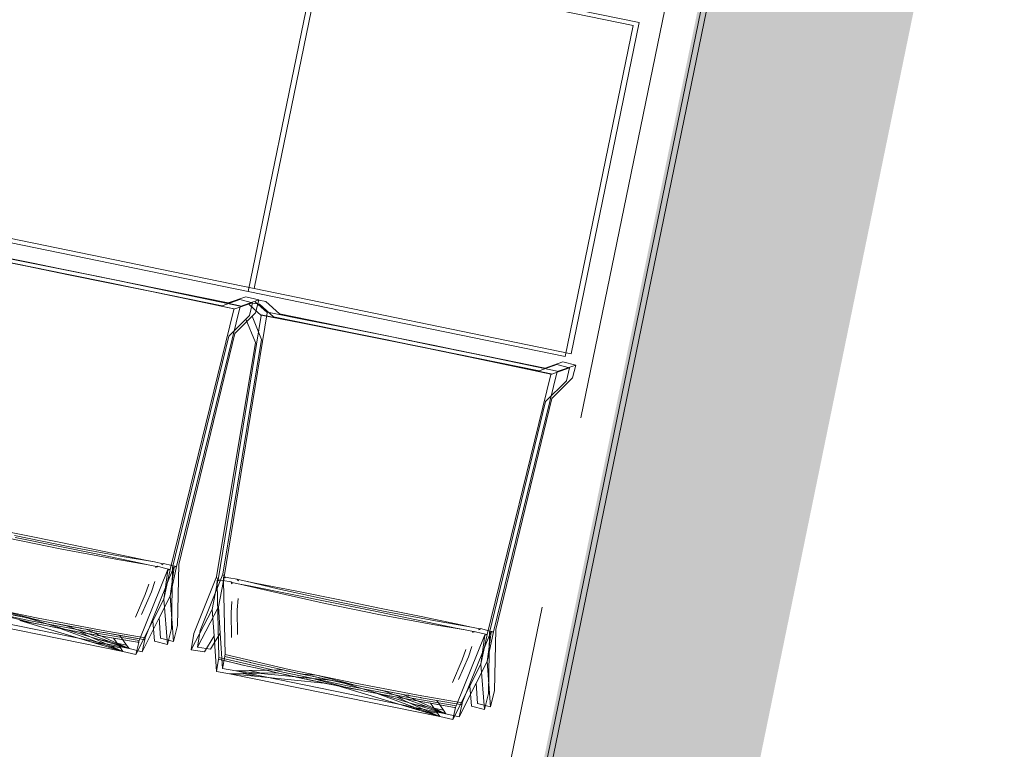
# Model space of a CAD drawing. Header units: metres. Extents: x -94 to 293, y -795 to -637.
# Tile 22 of 48: x 34.04 to 35.57, y -703.85 to -702.71. Entities that reach past the tile are written whole.
import ezdxf
from ezdxf.xclip import XClip

# ---------------------------------------------------------------- set-up
doc = ezdxf.new("R2010")
doc.units = ezdxf.units.M
doc.header["$MEASUREMENT"] = 0
doc.header["$XCLIPFRAME"] = 0
doc.linetypes.add('DASHED', pattern=[0.01905, 0.0127, -0.00635])
doc.linetypes.add('Przerywana długa', pattern=[1.3, 1, -0.3])
for name, color, linetype, lineweight in [('0_Nr_pióra__92', 7, 'Continuous', 13), ('Mapa Poniatowa - do zatwierdzenia (3)_39_0_Nr_pióra__1', 7, 'Continuous', 13), ('ODLEGŁOŚCI BEZPIECZNE OD LPG', 1, 'DASHED', 30), ('PZT - ogródek_Nr_pióra__101', 7, 'Continuous', 5), ('PZT - ogródek_Nr_pióra__161', 7, 'Continuous', 5), ('PZT_Nr_pióra__1', 7, 'Continuous', 13)]:
    doc.layers.add(name, color=color, linetype=linetype, lineweight=lineweight)
doc.layers.add('PZT MDCP', color=7, linetype='Continuous')
picture_1 = doc.add_image_def('image1.tif', size_in_pixel=(3509, 6496))

# ---------------------------------------------------------------- blocks, each defined once
blk = doc.blocks.new('Rysunek_1_39', base_point=(43.8985, -710.766))
at = {"layer": 'Mapa Poniatowa - do zatwierdzenia (3)_39_0_Nr_pióra__1'}
image = blk.add_image(picture_1, insert=(-93.5966, -636.5063), size_in_units=(148.5194, 274.9903), rotation=-90, dxfattribs=at)
image.set_boundary_path([(-0.5, -0.5), (3508.5, 6495.5)])
blk = doc.blocks.new('Dach_1', base_point=(32.7866, -701.2606))
at = {"layer": '0_Nr_pióra__92', "linetype": 'Przerywana długa', "flags": 128}
blk.add_lwpolyline([(34.3901, -705.8786), (35.2354, -701.7636)], dxfattribs=at)

msp = doc.modelspace()

# ---------------------------------------------------------------- hatches: boundary and pattern name
at = {"layer": 'PZT_Nr_pióra__1', "linetype": 'Continuous'}
h = msp.add_hatch(color=256, dxfattribs=at)
h.paths.add_polyline_path([(35.3488, -701.4602), (48.127, -704.0852), (46.2541, -713.2023), (33.4759, -710.5774)])
h.paths.add_polyline_path([(47.7492, -704.3342), (35.5979, -701.838), (33.8699, -710.2499), (46.0212, -712.7461)], flags=0)
h = msp.add_hatch(color=256, dxfattribs=at)
h.paths.add_polyline_path([(35.3584, -701.4559), (48.1366, -704.0808), (46.2637, -713.1979), (33.4855, -710.573)])
h.paths.add_polyline_path([(47.7587, -704.3298), (35.6075, -701.8337), (33.8795, -710.2456), (46.0308, -712.7417)], flags=0)

# ---------------------------------------------------------------- linework, layer by layer
at = {"layer": 'ODLEGŁOŚCI BEZPIECZNE OD LPG', "ltscale": 100}
msp.add_circle((43.1158, -695.5757), 8, dxfattribs=at)
at = {"layer": 'PZT - ogródek_Nr_pióra__101', "linetype": 'Continuous'}
for p, q in [((34.3967, -703.1354), (34.5022, -702.6217)), ((34.3967, -703.1354), (34.5022, -702.6217)), ((34.4063, -703.131), (34.5118, -702.6173)), ((34.4063, -703.131), (34.5118, -702.6173)), ((34.9941, -702.7227), (34.5022, -702.6217)), ((35.0037, -702.7184), (34.5118, -702.6173)), ((34.8886, -703.2365), (34.9941, -702.7227)), ((34.8982, -703.2321), (35.0037, -702.7184)), ((33.9048, -703.0344), (34.3967, -703.1354)), ((33.9144, -703.03), (34.4063, -703.131)), ((34.3564, -703.1577), (33.944, -703.0738)), ((34.366, -703.1533), (33.9536, -703.0694)), ((34.0632, -703.0919), (33.9989, -703.0791)), ((34.0632, -703.0922), (33.9989, -703.0794)), ((34.0536, -703.0963), (33.9893, -703.0835)), ((34.0536, -703.0965), (33.9894, -703.0837)), ((34.118, -703.1092), (34.0536, -703.0963)), ((34.118, -703.1095), (34.0536, -703.0965)), ((34.1276, -703.1049), (34.0632, -703.0919)), ((34.1276, -703.1051), (34.0632, -703.0922)), ((34.1824, -703.1223), (34.118, -703.1092)), ((34.1823, -703.1226), (34.118, -703.1095)), ((34.192, -703.118), (34.1276, -703.1049)), ((34.1919, -703.1182), (34.1276, -703.1051)), ((34.2466, -703.1358), (34.1823, -703.1226)), ((34.2467, -703.1356), (34.1824, -703.1223)), ((34.2562, -703.1314), (34.1919, -703.1182)), ((34.2563, -703.1312), (34.192, -703.118)), ((34.3108, -703.1492), (34.2466, -703.1358)), ((34.3109, -703.149), (34.2467, -703.1356)), ((34.3204, -703.1448), (34.2562, -703.1314)), ((34.3205, -703.1446), (34.2563, -703.1312)), ((34.3967, -703.1354), (34.8886, -703.2365)), ((34.4063, -703.131), (34.8982, -703.2321)), ((34.3748, -703.1627), (34.3108, -703.1492)), ((34.375, -703.1625), (34.3109, -703.149)), ((34.3844, -703.1583), (34.3204, -703.1448)), ((34.3846, -703.1581), (34.3205, -703.1446)), ((34.3837, -703.148), (34.3564, -703.1577)), ((34.3933, -703.1437), (34.366, -703.1533)), ((34.4037, -703.153), (34.3748, -703.1632)), ((34.3837, -703.148), (34.4037, -703.153)), ((34.3842, -703.1589), (34.3844, -703.1583)), ((34.4133, -703.1486), (34.3844, -703.1589)), ((34.3844, -703.1589), (34.3846, -703.1581)), ((34.3844, -703.1583), (34.3846, -703.1581)), ((34.3933, -703.1437), (34.4133, -703.1486)), ((34.4168, -703.1727), (34.3983, -703.1557)), ((34.4037, -703.153), (34.3987, -703.173)), ((34.4037, -703.153), (34.4036, -703.1535)), ((34.4036, -703.1535), (34.4146, -703.1552)), ((34.4264, -703.1683), (34.4079, -703.1514)), ((34.4133, -703.1486), (34.4083, -703.1687)), ((34.4133, -703.1486), (34.4132, -703.1491)), ((34.4132, -703.1491), (34.4242, -703.1509)), ((34.4359, -703.1748), (34.4146, -703.1552)), ((34.4455, -703.1704), (34.4242, -703.1509)), ((34.2758, -703.5669), (34.3746, -703.1633)), ((34.2854, -703.5625), (34.3842, -703.1589)), ((34.3501, -703.5829), (34.4169, -703.1728)), ((34.3597, -703.5785), (34.4265, -703.1685)), ((34.3987, -703.173), (34.3666, -703.2051)), ((34.3746, -703.1633), (34.3748, -703.1627)), ((34.3748, -703.1632), (34.375, -703.1625)), ((34.3748, -703.1627), (34.375, -703.1625)), ((34.4083, -703.1687), (34.3761, -703.2007)), ((34.4176, -703.2101), (34.403, -703.174)), ((34.4169, -703.1719), (34.4168, -703.1727)), ((34.4812, -703.1845), (34.4169, -703.1719)), ((34.4171, -703.1722), (34.4169, -703.1719)), ((34.4171, -703.1722), (34.4169, -703.1728)), ((34.4812, -703.1848), (34.4171, -703.1722)), ((34.4265, -703.1675), (34.4264, -703.1683)), ((34.4908, -703.1802), (34.4265, -703.1675)), ((34.4266, -703.1678), (34.4265, -703.1675)), ((34.4266, -703.1678), (34.4265, -703.1685)), ((34.4908, -703.1804), (34.4266, -703.1678)), ((34.8579, -703.2544), (34.4455, -703.1704)), ((34.408, -703.2145), (34.3934, -703.1783)), ((34.8483, -703.2588), (34.4359, -703.1748)), ((34.5455, -703.1973), (34.4812, -703.1845)), ((34.5455, -703.1976), (34.4812, -703.1848)), ((34.5551, -703.193), (34.4908, -703.1802)), ((34.5551, -703.1932), (34.4908, -703.1804)), ((34.3761, -703.2007), (34.2891, -703.5593)), ((34.6099, -703.2103), (34.5455, -703.1973)), ((34.6099, -703.2105), (34.5455, -703.1976)), ((34.6195, -703.2059), (34.5551, -703.193)), ((34.6195, -703.2062), (34.5551, -703.1932)), ((34.3666, -703.2051), (34.2796, -703.5637)), ((34.3479, -703.5785), (34.408, -703.2145)), ((34.3575, -703.5741), (34.4176, -703.2101)), ((34.6743, -703.2234), (34.6099, -703.2103)), ((34.6742, -703.2236), (34.6099, -703.2105)), ((34.6839, -703.219), (34.6195, -703.2059)), ((34.6838, -703.2193), (34.6195, -703.2062)), ((34.7481, -703.2325), (34.6838, -703.2193)), ((34.7482, -703.2323), (34.6839, -703.219)), ((34.7385, -703.2369), (34.6742, -703.2236)), ((34.7386, -703.2366), (34.6743, -703.2234)), ((34.8122, -703.2459), (34.7481, -703.2325)), ((34.8124, -703.2456), (34.7482, -703.2323)), ((34.8027, -703.2502), (34.7385, -703.2369)), ((34.8028, -703.25), (34.7386, -703.2366)), ((34.8667, -703.2637), (34.8027, -703.2502)), ((34.8669, -703.2635), (34.8028, -703.25)), ((34.8763, -703.2593), (34.8122, -703.2459)), ((34.8765, -703.2591), (34.8124, -703.2456)), ((34.8756, -703.2491), (34.8483, -703.2588)), ((34.8851, -703.2447), (34.8579, -703.2544)), ((34.8756, -703.2491), (34.8956, -703.2541)), ((34.9052, -703.2497), (34.8763, -703.2599)), ((34.8851, -703.2447), (34.9052, -703.2497)), ((34.9052, -703.2497), (34.9002, -703.2697)), ((34.7677, -703.6679), (34.8665, -703.2644)), ((34.7773, -703.6636), (34.8761, -703.26)), ((34.8665, -703.2644), (34.8667, -703.2637)), ((34.8956, -703.2541), (34.8667, -703.2643)), ((34.8667, -703.2643), (34.8669, -703.2635)), ((34.8667, -703.2637), (34.8669, -703.2635)), ((34.8761, -703.26), (34.8763, -703.2593)), ((34.8763, -703.2599), (34.8765, -703.2591)), ((34.8763, -703.2593), (34.8765, -703.2591)), ((34.8956, -703.2541), (34.8906, -703.2741)), ((34.8906, -703.2741), (34.8584, -703.3062)), ((34.9002, -703.2697), (34.868, -703.3018)), ((34.8584, -703.3062), (34.7715, -703.6647)), ((34.868, -703.3018), (34.781, -703.6603)), ((33.9802, -703.4997), (34.0446, -703.5127)), ((34.0245, -703.5186), (34.1079, -703.5355)), ((34.0341, -703.5142), (34.1175, -703.5312)), ((34.035, -703.5171), (34.0993, -703.5302)), ((34.0446, -703.5127), (34.1089, -703.5258)), ((34.0993, -703.5302), (34.1636, -703.5434)), ((34.1079, -703.5355), (34.1915, -703.5511)), ((34.1089, -703.5258), (34.1732, -703.539)), ((34.1175, -703.5312), (34.2011, -703.5468)), ((34.1732, -703.539), (34.2374, -703.5524)), ((34.1636, -703.5434), (34.2278, -703.5568)), ((34.1915, -703.5511), (34.2417, -703.5597)), ((34.2011, -703.5468), (34.2513, -703.5553)), ((34.2374, -703.5524), (34.2513, -703.5553)), ((34.2513, -703.5553), (34.2642, -703.558)), ((34.2276, -703.6772), (34.272, -703.5672)), ((34.2278, -703.5568), (34.2417, -703.5597)), ((34.2372, -703.6728), (34.2816, -703.5628)), ((34.2417, -703.5597), (34.2546, -703.5624)), ((34.2546, -703.5624), (34.2528, -703.5629)), ((34.253, -703.5639), (34.2543, -703.5633)), ((34.2543, -703.5633), (34.2557, -703.5626)), ((34.2546, -703.5624), (34.2557, -703.5626)), ((34.2557, -703.5626), (34.2558, -703.5623)), ((34.256, -703.5624), (34.2557, -703.5626)), ((34.2558, -703.5623), (34.2559, -703.562)), ((34.2687, -703.5654), (34.2559, -703.562)), ((34.2642, -703.558), (34.2624, -703.5586)), ((34.2626, -703.5595), (34.2638, -703.5589)), ((34.2638, -703.5589), (34.2653, -703.5583)), ((34.2642, -703.558), (34.2653, -703.5583)), ((34.2653, -703.5583), (34.2654, -703.5579)), ((34.2656, -703.558), (34.2653, -703.5583)), ((34.2783, -703.561), (34.2654, -703.5577)), ((34.2654, -703.5579), (34.2654, -703.5577)), ((34.2759, -703.5668), (34.266, -703.6129)), ((34.2723, -703.5678), (34.266, -703.6129)), ((34.2757, -703.5668), (34.2687, -703.5654)), ((34.2723, -703.5678), (34.2757, -703.5668)), ((34.2855, -703.5624), (34.2756, -703.6086)), ((34.2819, -703.5634), (34.2756, -703.6086)), ((34.2758, -703.5669), (34.2757, -703.5668)), ((34.2759, -703.5668), (34.2758, -703.5669)), ((34.2796, -703.5637), (34.2777, -703.6583)), ((34.2853, -703.5625), (34.2783, -703.561)), ((34.2819, -703.5634), (34.2853, -703.5625)), ((34.2854, -703.5625), (34.2853, -703.5625)), ((34.2855, -703.5624), (34.2854, -703.5625)), ((34.2891, -703.5593), (34.2873, -703.6539)), ((34.2522, -703.5855), (34.2467, -703.6016)), ((34.3127, -703.6663), (34.3479, -703.5785)), ((34.3222, -703.6619), (34.3575, -703.5741)), ((34.3479, -703.5785), (34.35, -703.5828)), ((34.3484, -703.5914), (34.3487, -703.5837)), ((34.35, -703.5828), (34.3487, -703.5837)), ((34.3487, -703.5837), (34.3488, -703.589)), ((34.3498, -703.5839), (34.3488, -703.589)), ((34.35, -703.5828), (34.3498, -703.5839)), ((34.3518, -703.5844), (34.3498, -703.5839)), ((34.3501, -703.5829), (34.35, -703.5828)), ((34.3573, -703.5843), (34.3501, -703.5829)), ((34.3704, -703.5862), (34.3573, -703.5843)), ((34.3575, -703.5741), (34.3596, -703.5784)), ((34.3579, -703.587), (34.3583, -703.5793)), ((34.3596, -703.5784), (34.3583, -703.5793)), ((34.3583, -703.5793), (34.3584, -703.5846)), ((34.3594, -703.5796), (34.3584, -703.5846)), ((34.3584, -703.5846), (34.3609, -703.6989)), ((34.3596, -703.5784), (34.3594, -703.5796)), ((34.3614, -703.58), (34.3594, -703.5796)), ((34.3597, -703.5785), (34.3596, -703.5784)), ((34.3669, -703.5799), (34.3597, -703.5785)), ((34.3799, -703.5819), (34.3669, -703.5799)), ((34.3701, -703.5865), (34.3704, -703.5862)), ((34.3703, -703.5868), (34.3701, -703.5865)), ((34.3704, -703.5862), (34.3703, -703.5868)), ((34.3797, -703.5821), (34.3799, -703.5819)), ((34.3798, -703.5825), (34.3797, -703.5821)), ((34.3799, -703.5819), (34.3798, -703.5825)), ((34.3798, -703.5825), (34.382, -703.5839)), ((34.3807, -703.5837), (34.3798, -703.5825)), ((34.3798, -703.5825), (34.3803, -703.5826)), ((34.3819, -703.5838), (34.3803, -703.5826)), ((34.3803, -703.5826), (34.3811, -703.5827)), ((34.3816, -703.5847), (34.3807, -703.5837)), ((34.3811, -703.5827), (34.3934, -703.5852)), ((34.3934, -703.5852), (34.4429, -703.5969)), ((34.3934, -703.5852), (34.4078, -703.588)), ((34.2315, -703.6367), (34.2467, -703.6016)), ((34.2426, -703.5898), (34.2371, -703.606)), ((34.3411, -703.6291), (34.3484, -703.5914)), ((34.3488, -703.589), (34.3513, -703.7033)), ((34.3507, -703.6248), (34.3579, -703.587)), ((34.3703, -703.5868), (34.3724, -703.5883)), ((34.3712, -703.588), (34.3703, -703.5868)), ((34.3703, -703.5868), (34.3707, -703.5869)), ((34.3723, -703.5882), (34.3707, -703.5869)), ((34.3707, -703.5869), (34.3715, -703.5871)), ((34.372, -703.5891), (34.3712, -703.588)), ((34.3715, -703.5871), (34.3839, -703.5895)), ((34.3839, -703.5895), (34.4333, -703.6013)), ((34.3839, -703.5895), (34.3983, -703.5924)), ((34.3983, -703.5924), (34.4625, -703.6052)), ((34.4078, -703.588), (34.4721, -703.6008)), ((34.4333, -703.6013), (34.5164, -703.6196)), ((34.4429, -703.5969), (34.526, -703.6152)), ((34.4721, -703.6008), (34.5365, -703.6137)), ((34.2219, -703.6411), (34.2371, -703.606)), ((34.266, -703.6129), (34.249, -703.6465)), ((34.2756, -703.6086), (34.2586, -703.6421)), ((34.2714, -703.6833), (34.266, -703.6129)), ((34.281, -703.6789), (34.2756, -703.6086)), ((34.3704, -703.6341), (34.3715, -703.6165)), ((34.38, -703.6297), (34.3811, -703.6122)), ((34.4625, -703.6052), (34.5269, -703.6181)), ((34.526, -703.6152), (34.6094, -703.6322)), ((34.5365, -703.6137), (34.6008, -703.6268)), ((33.8761, -703.6277), (34.2024, -703.6941)), ((33.8856, -703.6233), (34.212, -703.6898)), ((33.9901, -703.6284), (34.0515, -703.6415)), ((34.0067, -703.6322), (34.0518, -703.6416)), ((34.0108, -703.6299), (34.0684, -703.642)), ((34.0108, -703.6299), (34.0672, -703.6446)), ((34.3411, -703.6291), (34.3086, -703.6917)), ((34.3507, -703.6248), (34.3182, -703.6874)), ((34.3439, -703.6701), (34.3411, -703.6291)), ((34.3535, -703.6657), (34.3507, -703.6248)), ((34.3803, -703.6681), (34.38, -703.6297)), ((34.5164, -703.6196), (34.5998, -703.6366)), ((34.5269, -703.6181), (34.5912, -703.6312)), ((34.5912, -703.6312), (34.6555, -703.6444)), ((34.6008, -703.6268), (34.6651, -703.6401)), ((34.6094, -703.6322), (34.693, -703.6478)), ((34.0012, -703.6342), (34.0588, -703.6464)), ((34.0012, -703.6342), (34.0576, -703.6489)), ((34.0513, -703.6415), (34.0146, -703.6338)), ((34.0325, -703.6377), (34.0513, -703.6415)), ((34.0423, -703.646), (34.0423, -703.646)), ((34.0423, -703.646), (34.0428, -703.6461)), ((34.1541, -703.6796), (34.0423, -703.646)), ((34.0434, -703.6462), (34.0428, -703.6461)), ((34.0435, -703.6462), (34.0434, -703.6462)), ((34.0601, -703.6497), (34.0435, -703.6462)), ((34.0453, -703.6466), (34.0435, -703.6462)), ((34.0453, -703.6466), (34.0588, -703.6493)), ((34.0453, -703.6466), (34.0601, -703.6497)), ((34.0576, -703.6489), (34.0453, -703.6466)), ((34.0513, -703.6415), (34.0518, -703.6416)), ((34.0518, -703.6416), (34.0519, -703.6416)), ((34.0519, -703.6416), (34.0524, -703.6417)), ((34.1637, -703.6752), (34.0519, -703.6416)), ((34.0529, -703.6418), (34.0524, -703.6417)), ((34.0531, -703.6419), (34.0529, -703.6418)), ((34.0697, -703.6453), (34.0531, -703.6419)), ((34.0549, -703.6422), (34.0531, -703.6419)), ((34.0549, -703.6422), (34.0684, -703.6449)), ((34.0549, -703.6422), (34.0697, -703.6453)), ((34.0672, -703.6446), (34.0549, -703.6422)), ((34.0588, -703.6464), (34.1591, -703.6654)), ((34.0672, -703.6446), (34.0684, -703.6449)), ((34.0684, -703.642), (34.1687, -703.661)), ((34.0891, -703.649), (34.0684, -703.6449)), ((34.0684, -703.6449), (34.0707, -703.6455)), ((34.0697, -703.6453), (34.0707, -703.6455)), ((34.0707, -703.6455), (34.0706, -703.6453)), ((34.0707, -703.6455), (34.0891, -703.649)), ((34.249, -703.6465), (34.2225, -703.6988)), ((34.2586, -703.6421), (34.2321, -703.6945)), ((34.249, -703.6465), (34.2514, -703.6781)), ((34.2586, -703.6421), (34.261, -703.6737)), ((34.3707, -703.6724), (34.3704, -703.6341)), ((34.5998, -703.6366), (34.6834, -703.6522)), ((34.6555, -703.6444), (34.7197, -703.6578)), ((34.6651, -703.6401), (34.7293, -703.6534)), ((34.693, -703.6478), (34.7432, -703.6564)), ((34.0576, -703.6489), (34.0588, -703.6493)), ((34.0795, -703.6534), (34.0588, -703.6493)), ((34.0588, -703.6493), (34.0611, -703.6499)), ((34.0601, -703.6497), (34.0611, -703.6499)), ((34.0611, -703.6499), (34.061, -703.6497)), ((34.0611, -703.6499), (34.0795, -703.6534)), ((34.0796, -703.6534), (34.0795, -703.6534)), ((34.0796, -703.6534), (34.0828, -703.654)), ((34.0828, -703.654), (34.1053, -703.6585)), ((34.0828, -703.654), (34.1274, -703.6625)), ((34.0891, -703.649), (34.0891, -703.649)), ((34.0891, -703.649), (34.0924, -703.6497)), ((34.0924, -703.6497), (34.1149, -703.6542)), ((34.0924, -703.6497), (34.137, -703.6582)), ((34.1053, -703.6585), (34.1274, -703.6625)), ((34.1736, -703.6836), (34.1053, -703.6585)), ((34.1149, -703.6542), (34.137, -703.6582)), ((34.1832, -703.6792), (34.1149, -703.6542)), ((34.1276, -703.6626), (34.1274, -703.6625)), ((34.1282, -703.6627), (34.1276, -703.6626)), ((34.1282, -703.6627), (34.1358, -703.6641)), ((34.1282, -703.6627), (34.1356, -703.664)), ((34.1372, -703.6582), (34.137, -703.6582)), ((34.1378, -703.6583), (34.1372, -703.6582)), ((34.1378, -703.6583), (34.1454, -703.6598)), ((34.1378, -703.6583), (34.1451, -703.6597)), ((34.1451, -703.6597), (34.1454, -703.6598)), ((34.1451, -703.6597), (34.151, -703.6607)), ((34.1454, -703.6598), (34.1535, -703.6613)), ((34.1454, -703.6598), (34.193, -703.6812)), ((34.151, -703.6607), (34.1514, -703.6608)), ((34.1514, -703.6608), (34.1535, -703.6612)), ((34.1514, -703.6608), (34.1535, -703.6613)), ((34.1535, -703.6612), (34.1535, -703.6612)), ((34.154, -703.6613), (34.1535, -703.6612)), ((34.1546, -703.6614), (34.1535, -703.6613)), ((34.1535, -703.6613), (34.1718, -703.6645)), ((34.1535, -703.6613), (34.1542, -703.6613)), ((34.1546, -703.6614), (34.1546, -703.6614)), ((34.1546, -703.6614), (34.1718, -703.6645)), ((34.1687, -703.661), (34.2372, -703.6728)), ((34.2777, -703.6583), (34.2714, -703.6833)), ((34.2873, -703.6539), (34.281, -703.6789)), ((34.3182, -703.6874), (34.3222, -703.6619)), ((34.6834, -703.6522), (34.7336, -703.6607)), ((34.7197, -703.6578), (34.7336, -703.6607)), ((34.7293, -703.6534), (34.7432, -703.6564)), ((34.7336, -703.6607), (34.7465, -703.6634)), ((34.7432, -703.6564), (34.7561, -703.6591)), ((34.7606, -703.6664), (34.7477, -703.6631)), ((34.7477, -703.6634), (34.7477, -703.6631)), ((34.7561, -703.6591), (34.7543, -703.6596)), ((34.7545, -703.6606), (34.7557, -703.66)), ((34.7557, -703.66), (34.7572, -703.6593)), ((34.7561, -703.6591), (34.7572, -703.6593)), ((34.7575, -703.659), (34.7572, -703.6593)), ((34.7572, -703.6593), (34.7573, -703.659)), ((34.7701, -703.662), (34.7573, -703.6587)), ((34.7573, -703.659), (34.7573, -703.6587)), ((34.7772, -703.6635), (34.7701, -703.662)), ((34.781, -703.6603), (34.7791, -703.7549)), ((34.1356, -703.664), (34.1358, -703.6641)), ((34.1356, -703.664), (34.1414, -703.6651)), ((34.1358, -703.6641), (34.1439, -703.6657)), ((34.1358, -703.6641), (34.1834, -703.6856)), ((34.1414, -703.6651), (34.1418, -703.6652)), ((34.1418, -703.6652), (34.1439, -703.6656)), ((34.1418, -703.6652), (34.1439, -703.6657)), ((34.1439, -703.6656), (34.1439, -703.6656)), ((34.1444, -703.6656), (34.1439, -703.6656)), ((34.145, -703.6657), (34.1439, -703.6657)), ((34.1439, -703.6657), (34.1623, -703.6689)), ((34.1439, -703.6657), (34.1446, -703.6657)), ((34.145, -703.6657), (34.145, -703.6657)), ((34.145, -703.6657), (34.1623, -703.6689)), ((34.1591, -703.6654), (34.2276, -703.6772)), ((34.1626, -703.6689), (34.1623, -703.6689)), ((34.1633, -703.6691), (34.1626, -703.6689)), ((34.1641, -703.6692), (34.1633, -703.6691)), ((34.1832, -703.6792), (34.1637, -703.6752)), ((34.212, -703.6898), (34.1637, -703.6752)), ((34.1641, -703.6692), (34.188, -703.6736)), ((34.1641, -703.6692), (34.225, -703.6798)), ((34.1722, -703.6646), (34.1718, -703.6645)), ((34.1729, -703.6647), (34.1722, -703.6646)), ((34.1736, -703.6648), (34.1729, -703.6647)), ((34.1736, -703.6648), (34.1976, -703.6692)), ((34.1736, -703.6648), (34.2346, -703.6755)), ((34.188, -703.6736), (34.225, -703.6798)), ((34.1985, -703.6886), (34.188, -703.6736)), ((34.1976, -703.6692), (34.2346, -703.6755)), ((34.2081, -703.6843), (34.1976, -703.6692)), ((34.2273, -703.6787), (34.2276, -703.6772)), ((34.2321, -703.6945), (34.2365, -703.6758)), ((34.2346, -703.6755), (34.2351, -703.6756)), ((34.2357, -703.6756), (34.2351, -703.6756)), ((34.2357, -703.6756), (34.2361, -703.6757)), ((34.2365, -703.6758), (34.2361, -703.6757)), ((34.2365, -703.6758), (34.2368, -703.6743)), ((34.2368, -703.6743), (34.2372, -703.6728)), ((34.2514, -703.6781), (34.2714, -703.6833)), ((34.261, -703.6737), (34.281, -703.6789)), ((34.3086, -703.6917), (34.3127, -703.6663)), ((34.329, -703.6948), (34.3439, -703.6701)), ((34.3386, -703.6904), (34.3535, -703.6657)), ((34.3476, -703.7252), (34.3439, -703.6701)), ((34.3572, -703.7208), (34.3535, -703.6657)), ((34.7195, -703.7783), (34.7639, -703.6683)), ((34.7291, -703.7739), (34.7735, -703.6639)), ((34.7465, -703.6634), (34.7447, -703.664)), ((34.7449, -703.665), (34.7462, -703.6644)), ((34.7462, -703.6644), (34.7476, -703.6637)), ((34.7465, -703.6634), (34.7476, -703.6637)), ((34.7479, -703.6634), (34.7476, -703.6637)), ((34.7476, -703.6637), (34.7477, -703.6634)), ((34.7678, -703.6678), (34.7579, -703.714)), ((34.7642, -703.6688), (34.7579, -703.714)), ((34.7676, -703.6679), (34.7606, -703.6664)), ((34.7642, -703.6688), (34.7676, -703.6679)), ((34.7774, -703.6635), (34.7675, -703.7096)), ((34.7738, -703.6644), (34.7675, -703.7096)), ((34.7677, -703.6679), (34.7676, -703.6679)), ((34.7678, -703.6678), (34.7677, -703.6679)), ((34.7715, -703.6647), (34.7696, -703.7593)), ((34.7738, -703.6644), (34.7772, -703.6635)), ((34.7773, -703.6636), (34.7772, -703.6635)), ((34.7774, -703.6635), (34.7773, -703.6636)), ((34.1736, -703.6836), (34.1541, -703.6796)), ((34.2024, -703.6941), (34.1541, -703.6796)), ((34.2024, -703.6941), (34.1736, -703.6836)), ((34.212, -703.6898), (34.1832, -703.6792)), ((34.1985, -703.6886), (34.1834, -703.6856)), ((34.1834, -703.6856), (34.2024, -703.6941)), ((34.2081, -703.6843), (34.193, -703.6812)), ((34.193, -703.6812), (34.212, -703.6898)), ((34.2024, -703.6941), (34.1985, -703.6886)), ((34.212, -703.6898), (34.2081, -703.6843)), ((34.212, -703.6898), (34.2321, -703.6945)), ((34.2225, -703.6988), (34.2269, -703.6802)), ((34.225, -703.6798), (34.2255, -703.6799)), ((34.2261, -703.68), (34.2255, -703.6799)), ((34.2261, -703.68), (34.2265, -703.6801)), ((34.2269, -703.6802), (34.2265, -703.6801)), ((34.2269, -703.6802), (34.2273, -703.6787)), ((34.3086, -703.6917), (34.329, -703.6948)), ((34.3182, -703.6874), (34.3386, -703.6904)), ((34.7345, -703.6909), (34.729, -703.7071)), ((34.7441, -703.6865), (34.7386, -703.7027)), ((34.2024, -703.6941), (34.2225, -703.6988)), ((34.3508, -703.7063), (34.3476, -703.7252)), ((34.3511, -703.7048), (34.3508, -703.7063)), ((34.3508, -703.7063), (34.3883, -703.7152)), ((34.3508, -703.7063), (34.3847, -703.7142)), ((34.3513, -703.7033), (34.3511, -703.7048)), ((34.3513, -703.7033), (34.4508, -703.7263)), ((34.3604, -703.7019), (34.3572, -703.7208)), ((34.3607, -703.7004), (34.3604, -703.7019)), ((34.3604, -703.7019), (34.3978, -703.7108)), ((34.3604, -703.7019), (34.3943, -703.7098)), ((34.3609, -703.6989), (34.3607, -703.7004)), ((34.3609, -703.6989), (34.4604, -703.722)), ((34.7138, -703.7421), (34.729, -703.7071)), ((34.7234, -703.7378), (34.7386, -703.7027)), ((34.3572, -703.7208), (34.3572, -703.7208)), ((34.3572, -703.7208), (34.3775, -703.7244)), ((34.3985, -703.7239), (34.3775, -703.7244)), ((34.3883, -703.7152), (34.3847, -703.7142)), ((34.3883, -703.7152), (34.4082, -703.7197)), ((34.3883, -703.7152), (34.3893, -703.7153)), ((34.3912, -703.7157), (34.3883, -703.7152)), ((34.3978, -703.7108), (34.3943, -703.7098)), ((34.3978, -703.7108), (34.4177, -703.7153)), ((34.3978, -703.7108), (34.3989, -703.7109)), ((34.4008, -703.7114), (34.3978, -703.7108)), ((34.4508, -703.7229), (34.3985, -703.7239)), ((34.4221, -703.7287), (34.3985, -703.7239)), ((34.4083, -703.7197), (34.4082, -703.7197)), ((34.4085, -703.7198), (34.4083, -703.7197)), ((34.4086, -703.7198), (34.4085, -703.7198)), ((34.4085, -703.7198), (34.4085, -703.7198)), ((34.4088, -703.7198), (34.4086, -703.7198)), ((34.4509, -703.7293), (34.4088, -703.7198)), ((34.4179, -703.7153), (34.4177, -703.7153)), ((34.4181, -703.7154), (34.4179, -703.7153)), ((34.4182, -703.7154), (34.4181, -703.7154)), ((34.4181, -703.7154), (34.4181, -703.7154)), ((34.4184, -703.7155), (34.4182, -703.7154)), ((34.4605, -703.725), (34.4184, -703.7155)), ((34.4423, -703.721), (34.4508, -703.7229)), ((34.451, -703.7229), (34.4508, -703.7229)), ((34.4563, -703.7241), (34.451, -703.7229)), ((34.4563, -703.7241), (34.4801, -703.7294)), ((34.464, -703.7257), (34.4563, -703.7241)), ((34.4604, -703.722), (34.5027, -703.7309)), ((34.7579, -703.714), (34.7409, -703.7476)), ((34.7675, -703.7096), (34.7505, -703.7432)), ((34.7633, -703.7843), (34.7579, -703.714)), ((34.7729, -703.78), (34.7675, -703.7096)), ((34.3476, -703.7252), (34.3476, -703.7252)), ((34.3476, -703.7252), (34.3679, -703.7287)), ((34.3889, -703.7283), (34.3679, -703.7287)), ((34.3679, -703.7287), (34.6943, -703.7952)), ((34.3679, -703.7287), (34.4125, -703.7331)), ((34.3775, -703.7244), (34.7038, -703.7908)), ((34.3775, -703.7244), (34.4221, -703.7287)), ((34.4412, -703.7272), (34.3889, -703.7283)), ((34.4125, -703.7331), (34.3889, -703.7283)), ((34.4125, -703.7331), (34.5148, -703.7432)), ((34.4221, -703.7287), (34.5244, -703.7388)), ((34.4327, -703.7254), (34.4412, -703.7272)), ((34.4414, -703.7273), (34.4412, -703.7272)), ((34.4467, -703.7284), (34.4414, -703.7273)), ((34.4467, -703.7284), (34.4705, -703.7337)), ((34.4544, -703.7301), (34.4467, -703.7284)), ((34.4508, -703.7263), (34.4931, -703.7353)), ((34.4509, -703.7293), (34.4544, -703.7301)), ((34.4545, -703.7301), (34.4705, -703.7337)), ((34.4696, -703.7334), (34.4545, -703.7301)), ((34.4605, -703.725), (34.464, -703.7257)), ((34.4641, -703.7258), (34.4801, -703.7294)), ((34.4791, -703.729), (34.4641, -703.7258)), ((34.4696, -703.7334), (34.4715, -703.7338)), ((34.4705, -703.7337), (34.4696, -703.7334)), ((34.4715, -703.7338), (34.4705, -703.7337)), ((34.4705, -703.7337), (34.489, -703.7376)), ((34.4715, -703.7338), (34.489, -703.7376)), ((34.4723, -703.7338), (34.4715, -703.7338)), ((34.4723, -703.7338), (34.4958, -703.739)), ((34.4931, -703.7353), (34.4723, -703.7338)), ((34.4724, -703.7339), (34.5338, -703.7469)), ((34.4791, -703.729), (34.4811, -703.7294)), ((34.4801, -703.7294), (34.4791, -703.729)), ((34.4811, -703.7294), (34.4801, -703.7294)), ((34.4801, -703.7294), (34.4986, -703.7332)), ((34.4811, -703.7294), (34.4986, -703.7332)), ((34.4819, -703.7295), (34.4811, -703.7294)), ((34.4819, -703.7295), (34.5053, -703.7346)), ((34.5027, -703.7309), (34.4819, -703.7295)), ((34.482, -703.7295), (34.5434, -703.7426)), ((34.489, -703.7376), (34.5095, -703.742)), ((34.489, -703.7376), (34.5341, -703.747)), ((34.4931, -703.7353), (34.5507, -703.7474)), ((34.4931, -703.7353), (34.5495, -703.75)), ((34.4969, -703.7392), (34.4958, -703.739)), ((34.5336, -703.7469), (34.4969, -703.7392)), ((34.4986, -703.7332), (34.5191, -703.7376)), ((34.4986, -703.7332), (34.5437, -703.7426)), ((34.5027, -703.7309), (34.5603, -703.743)), ((34.5027, -703.7309), (34.5591, -703.7456)), ((34.5065, -703.7349), (34.5053, -703.7346)), ((34.5432, -703.7425), (34.5065, -703.7349)), ((34.523, -703.7385), (34.5191, -703.7376)), ((34.523, -703.7385), (34.5244, -703.7388)), ((34.5244, -703.7388), (34.5432, -703.7425)), ((34.5134, -703.7429), (34.5095, -703.742)), ((34.5134, -703.7429), (34.5148, -703.7432)), ((34.5148, -703.7432), (34.5336, -703.7469)), ((34.5336, -703.7469), (34.5341, -703.747)), ((34.5341, -703.747), (34.5342, -703.747)), ((34.5342, -703.747), (34.5347, -703.7471)), ((34.646, -703.7806), (34.5342, -703.747)), ((34.5353, -703.7472), (34.5347, -703.7471)), ((34.5354, -703.7473), (34.5353, -703.7472)), ((34.552, -703.7507), (34.5354, -703.7473)), ((34.5372, -703.7476), (34.5354, -703.7473)), ((34.5372, -703.7476), (34.5507, -703.7503)), ((34.5372, -703.7476), (34.552, -703.7507)), ((34.5495, -703.75), (34.5372, -703.7476)), ((34.5432, -703.7425), (34.5437, -703.7426)), ((34.5437, -703.7426), (34.5438, -703.7427)), ((34.5438, -703.7427), (34.5443, -703.7427)), ((34.6556, -703.7763), (34.5438, -703.7427)), ((34.5448, -703.7429), (34.5443, -703.7427)), ((34.5449, -703.7429), (34.5448, -703.7429)), ((34.5616, -703.7463), (34.5449, -703.7429)), ((34.5468, -703.7433), (34.5449, -703.7429)), ((34.5468, -703.7433), (34.5603, -703.7459)), ((34.5468, -703.7433), (34.5616, -703.7463)), ((34.5591, -703.7456), (34.5468, -703.7433)), ((34.5495, -703.75), (34.5507, -703.7503)), ((34.5507, -703.7474), (34.651, -703.7664)), ((34.5714, -703.7544), (34.5507, -703.7503)), ((34.5507, -703.7503), (34.553, -703.7509)), ((34.552, -703.7507), (34.553, -703.7509)), ((34.553, -703.7509), (34.5529, -703.7507)), ((34.553, -703.7509), (34.5714, -703.7544)), ((34.5591, -703.7456), (34.5603, -703.7459)), ((34.5603, -703.743), (34.6606, -703.7621)), ((34.581, -703.7501), (34.5603, -703.7459)), ((34.5603, -703.7459), (34.5626, -703.7465)), ((34.5616, -703.7463), (34.5626, -703.7465)), ((34.5626, -703.7465), (34.5625, -703.7464)), ((34.5626, -703.7465), (34.581, -703.7501)), ((34.5714, -703.7544), (34.5714, -703.7544)), ((34.5714, -703.7544), (34.5747, -703.7551)), ((34.581, -703.7501), (34.581, -703.7501)), ((34.581, -703.7501), (34.5843, -703.7507)), ((34.5843, -703.7507), (34.6068, -703.7552)), ((34.5843, -703.7507), (34.6289, -703.7592)), ((34.7409, -703.7476), (34.7144, -703.7999)), ((34.7505, -703.7432), (34.724, -703.7955)), ((34.7409, -703.7476), (34.7433, -703.7792)), ((34.7505, -703.7432), (34.7529, -703.7748)), ((34.5747, -703.7551), (34.5972, -703.7596)), ((34.5747, -703.7551), (34.6193, -703.7636)), ((34.5972, -703.7596), (34.6193, -703.7636)), ((34.6655, -703.7846), (34.5972, -703.7596)), ((34.6068, -703.7552), (34.6289, -703.7592)), ((34.6751, -703.7803), (34.6068, -703.7552)), ((34.6195, -703.7636), (34.6193, -703.7636)), ((34.6201, -703.7637), (34.6195, -703.7636)), ((34.6201, -703.7637), (34.6277, -703.7652)), ((34.6201, -703.7637), (34.6274, -703.7651)), ((34.6274, -703.7651), (34.6277, -703.7652)), ((34.6274, -703.7651), (34.6333, -703.7661)), ((34.6277, -703.7652), (34.6358, -703.7667)), ((34.6277, -703.7652), (34.6753, -703.7866)), ((34.6291, -703.7593), (34.6289, -703.7592)), ((34.6297, -703.7594), (34.6291, -703.7593)), ((34.6297, -703.7594), (34.6373, -703.7608)), ((34.6297, -703.7594), (34.637, -703.7607)), ((34.6333, -703.7661), (34.6337, -703.7662)), ((34.6337, -703.7662), (34.6358, -703.7666)), ((34.6337, -703.7662), (34.6358, -703.7667)), ((34.6358, -703.7666), (34.6358, -703.7666)), ((34.6363, -703.7667), (34.6358, -703.7666)), ((34.6369, -703.7668), (34.6358, -703.7667)), ((34.6358, -703.7667), (34.6541, -703.7699)), ((34.6358, -703.7667), (34.6365, -703.7667)), ((34.6369, -703.7668), (34.6369, -703.7668)), ((34.6369, -703.7668), (34.6541, -703.7699)), ((34.637, -703.7607), (34.6373, -703.7608)), ((34.637, -703.7607), (34.6429, -703.7618)), ((34.6373, -703.7608), (34.6454, -703.7624)), ((34.6373, -703.7608), (34.6848, -703.7822)), ((34.6429, -703.7618), (34.6433, -703.7619)), ((34.6433, -703.7619), (34.6454, -703.7622)), ((34.6433, -703.7619), (34.6454, -703.7624)), ((34.6454, -703.7622), (34.6454, -703.7622)), ((34.6459, -703.7623), (34.6454, -703.7622)), ((34.6465, -703.7624), (34.6454, -703.7624)), ((34.6454, -703.7624), (34.6637, -703.7656)), ((34.6454, -703.7624), (34.6461, -703.7624)), ((34.6465, -703.7624), (34.6465, -703.7624)), ((34.6465, -703.7624), (34.6637, -703.7656)), ((34.651, -703.7664), (34.7195, -703.7783)), ((34.6545, -703.77), (34.6541, -703.7699)), ((34.6552, -703.7701), (34.6545, -703.77)), ((34.6606, -703.7621), (34.7291, -703.7739)), ((34.664, -703.7656), (34.6637, -703.7656)), ((34.6648, -703.7657), (34.664, -703.7656)), ((34.6655, -703.7659), (34.6648, -703.7657)), ((34.6655, -703.7659), (34.6895, -703.7702)), ((34.6655, -703.7659), (34.7265, -703.7765)), ((34.7696, -703.7593), (34.7633, -703.7843)), ((34.7791, -703.7549), (34.7729, -703.78)), ((34.6655, -703.7846), (34.646, -703.7806)), ((34.6943, -703.7952), (34.646, -703.7806)), ((34.6559, -703.7703), (34.6552, -703.7701)), ((34.6751, -703.7803), (34.6556, -703.7763)), ((34.7038, -703.7908), (34.6556, -703.7763)), ((34.6559, -703.7703), (34.6799, -703.7746)), ((34.6559, -703.7703), (34.7169, -703.7809)), ((34.6943, -703.7952), (34.6655, -703.7846)), ((34.7038, -703.7908), (34.6751, -703.7803)), ((34.6799, -703.7746), (34.7169, -703.7809)), ((34.6904, -703.7897), (34.6799, -703.7746)), ((34.7, -703.7853), (34.6848, -703.7822)), ((34.6848, -703.7822), (34.7038, -703.7908)), ((34.6895, -703.7702), (34.7265, -703.7765)), ((34.7, -703.7853), (34.6895, -703.7702)), ((34.7038, -703.7908), (34.7, -703.7853)), ((34.7144, -703.7999), (34.7188, -703.7812)), ((34.7169, -703.7809), (34.7174, -703.781)), ((34.718, -703.7811), (34.7174, -703.781)), ((34.718, -703.7811), (34.7184, -703.7811)), ((34.7188, -703.7812), (34.7184, -703.7811)), ((34.7188, -703.7812), (34.7191, -703.7797)), ((34.7191, -703.7797), (34.7195, -703.7783)), ((34.724, -703.7955), (34.7284, -703.7768)), ((34.7265, -703.7765), (34.727, -703.7766)), ((34.7276, -703.7767), (34.727, -703.7766)), ((34.7276, -703.7767), (34.728, -703.7768)), ((34.7284, -703.7768), (34.728, -703.7768)), ((34.7284, -703.7768), (34.7287, -703.7754)), ((34.7287, -703.7754), (34.7291, -703.7739)), ((34.7433, -703.7792), (34.7633, -703.7843)), ((34.7529, -703.7748), (34.7729, -703.78)), ((34.6904, -703.7897), (34.6753, -703.7866)), ((34.6753, -703.7866), (34.6943, -703.7952)), ((34.6943, -703.7952), (34.6904, -703.7897)), ((34.6943, -703.7952), (34.7144, -703.7999)), ((34.7038, -703.7908), (34.724, -703.7955))]:
    msp.add_line(p, q, dxfattribs=at)
at = {"layer": 'PZT - ogródek_Nr_pióra__161', "linetype": 'Continuous', "flags": 128}
for points in [[(32.3458, -701.17), (35.2893, -701.7747), (34.3434, -706.3794), (31.3999, -705.7748)], [(32.3554, -701.1657), (35.2989, -701.7703), (34.353, -706.3751), (31.4094, -705.7704)]]:
    msp.add_lwpolyline(points, close=True, dxfattribs=at)

# ---------------------------------------------------------------- block references
at = {"linetype": 'Continuous'}
msp.add_blockref('Dach_1', (32.7866, -701.2606), dxfattribs=at)
at = {"layer": 'PZT MDCP', "linetype": 'Continuous'}
ref = msp.add_blockref('Rysunek_1_39', (43.8985, -710.766), dxfattribs=at)
XClip(ref).set_block_clipping_path([(-93.5966232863, -785.025747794), (181.3936544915, -636.5063033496)])

doc.saveas('drawing.dxf')
